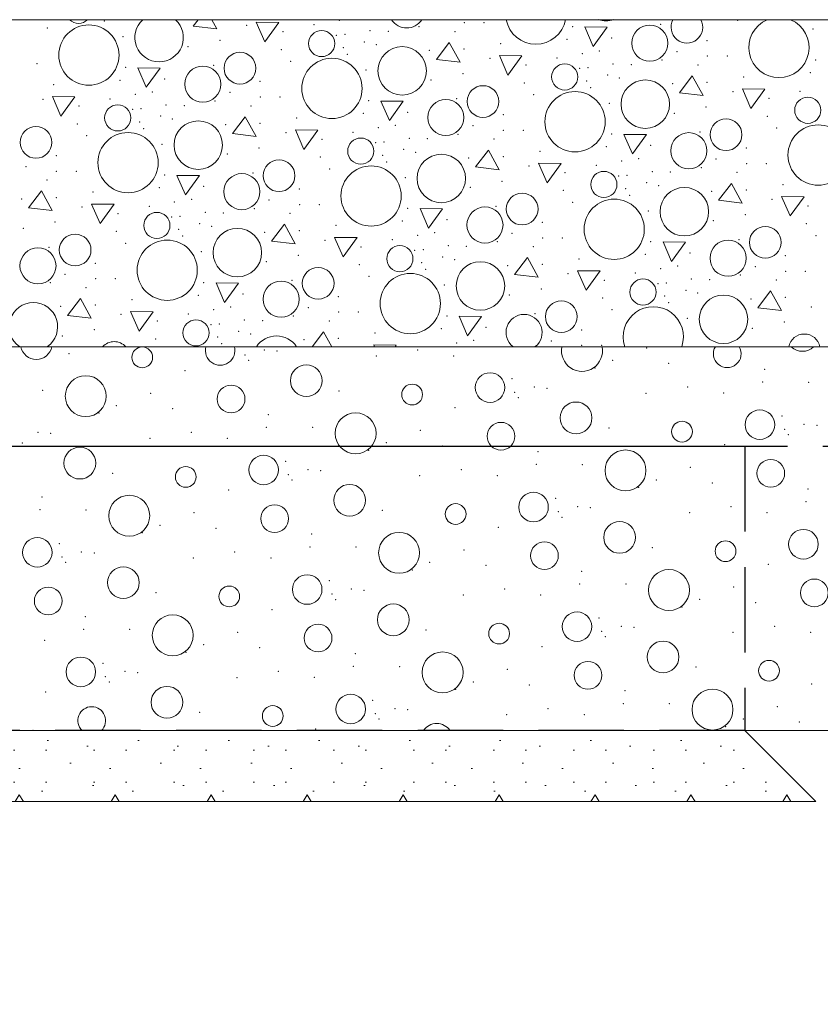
# Model space of a CAD drawing. Header units: millimetres. Extents: x -12989 to 381814, y -50461 to 30884.
# Tile 19 of 111: x 364218 to 365345, y -47646 to -46261. Entities that reach past the tile are written whole.
import ezdxf

# ---------------------------------------------------------------- set-up
doc = ezdxf.new("R2010")
doc.units = ezdxf.units.MM
doc.header["$MEASUREMENT"] = 0
doc.linetypes.add('Krawędzie ukryte', pattern=[170, 120, -50])
doc.linetypes.add('Wipeout_Contour', pattern=[1000, 0, -1000])
for name, color, linetype, lineweight in [('0_Nr_pióra__21', 7, 'Continuous', 25), ('A__STROPY_Nr_pióra__49', 7, 'Continuous', 15), ('A__STROPY_Nr_pióra__69', 7, 'Continuous', 13), ('A_WYPEŁNIENIA RYSUNKI_Nr_pióra__18', 9, 'Continuous', 13), ('Nowe_A_WYM_Nr_pióra__1', 7, 'Continuous', 13), ('Nowe_A_WYM_Nr_pióra__45', 7, 'Continuous', 15), ('Nowe_A_WYM_Nr_pióra__85', 7, 'Continuous', 13)]:
    doc.layers.add(name, color=color, linetype=linetype, lineweight=lineweight)
for name, color, linetype in [('A__STROPY', 7, 'Continuous'), ('A_WYPEŁNIENIA RYSUNKI', 7, 'Continuous'), ('Nowe_A_WYM', 7, 'Continuous')]:
    doc.layers.add(name, color=color, linetype=linetype)
for name, color, linetype, lineweight, true_color in [('A__STROPY_Nr_pióra__173', 7, 'Continuous', 5, 0x6a6a6a), ('A__STROPY_Nr_pióra__178', 7, 'Continuous', 5, 0x6a6a6a), ('A_WYPEŁNIENIA RYSUNKI_Nr_pióra__242', 7, 'Continuous', 13, 0xa7a7a7)]:
    doc.layers.add(name, color=color, linetype=linetype, lineweight=lineweight, true_color=true_color)
doc.styles.add('STYL_AUTOMATYCZNY_4', font='arial.ttf')
doc.dimstyles.new('STYL_AUTOMATYCZNY__1', dxfattribs={"dimtxt": 139.999998, "dimasz": 57, "dimexe": 0.18, "dimexo": 0.0625, "dimgap": 0, "dimtad": 1, "dimtih": 1, "dimtoh": 1, "dimdec": 0, "dimlfac": 0.1, "dimzin": 0, "dimdsep": 46, "dimtxsty": 'STYL_AUTOMATYCZNY_4', "dimblk": 'ARROWHEAD_6', "dimblk1": 'ARROWHEAD_6', "dimblk2": 'ARROWHEAD_6', "dimcen": 0.09, "dimse1": 1, "dimse2": 1, "dimclrd": 7, "dimclre": 7, "dimclrt": 7, "dimadec": 0, "dimazin": 0, "dimtfac": 1, "dimtdec": 4, "dimtmove": 0, "dimatfit": 3, "dimfxl": 0, "dimtolj": 1, "dimtzin": 0, "dimarcsym": 0})
doc.dimstyles.new('STYL_AUTOMATYCZNY__2', dxfattribs={"dimtxt": 139.999998, "dimasz": 57, "dimexe": 0.18, "dimexo": 0.0625, "dimgap": 0, "dimtad": 1, "dimdec": 0, "dimlfac": 0.1, "dimzin": 0, "dimdsep": 46, "dimtxsty": 'STYL_AUTOMATYCZNY_4', "dimblk": 'ARROWHEAD_6', "dimblk1": 'ARROWHEAD_6', "dimblk2": 'ARROWHEAD_6', "dimcen": 0.09, "dimse1": 1, "dimse2": 1, "dimclrd": 7, "dimclre": 7, "dimclrt": 7, "dimadec": 0, "dimazin": 0, "dimtfac": 1, "dimtdec": 4, "dimtmove": 0, "dimatfit": 3, "dimfxl": 0, "dimtolj": 1, "dimtzin": 0, "dimarcsym": 0})

# ---------------------------------------------------------------- blocks, each defined once
blk = doc.blocks.new('*X105', base_point=(363535.4, -45960.6))
at = {"layer": 'A__STROPY_Nr_pióra__178', "color": 251, "linetype": 'Continuous', "lineweight": 5, "true_color": 0x6a6a6a}
for p, q in [((364469.5, -46260.6), (364462.6, -46269.6)), ((364495.9, -46273.5), (364488.9, -46260.6)), ((364462.6, -46269.6), (364495.9, -46273.5)), ((364551.3, -46264.3), (364563.2, -46291.7)), ((364582.9, -46264.6), (364551.3, -46264.3)), ((364563.2, -46291.7), (364582.9, -46264.6)), ((365013.4, -46270.7), (365025.4, -46298.1)), ((365045.1, -46271), (365013.4, -46270.7)), ((365025.4, -46298.1), (365045.1, -46271)), ((364822.7, -46292.6), (364804.6, -46316.4)), ((364837.9, -46320.4), (364822.7, -46292.6)), ((364804.6, -46316.4), (364837.9, -46320.4)), ((364893.3, -46311.1), (364905.2, -46338.6)), ((364924.9, -46311.5), (364893.3, -46311.1)), ((364905.2, -46338.6), (364924.9, -46311.5)), ((364384.5, -46328.3), (364396.5, -46355.7)), ((364416.2, -46328.6), (364384.5, -46328.3)), ((364396.5, -46355.7), (364416.2, -46328.6)), ((365164.7, -46339.5), (365146.6, -46363.3)), ((365179.9, -46367.2), (365164.7, -46339.5)), ((365235.3, -46358), (365247.2, -46385.4)), ((365266.9, -46358.3), (365235.3, -46358)), ((365247.2, -46385.4), (365266.9, -46358.3)), ((364264.4, -46368.7), (364276.3, -46396.2)), ((364296, -46369), (364264.4, -46368.7)), ((364276.3, -46396.2), (364296, -46369)), ((365146.6, -46363.3), (365179.9, -46367.2)), ((364726.5, -46375.1), (364738.5, -46402.6)), ((364758.1, -46375.4), (364726.5, -46375.1)), ((364738.5, -46402.6), (364758.1, -46375.4)), ((364535.8, -46397.1), (364517.7, -46420.9)), ((364551, -46424.8), (364535.8, -46397.1)), ((364517.7, -46420.9), (364551, -46424.8)), ((364606.4, -46415.6), (364618.3, -46443)), ((364638, -46415.9), (364606.4, -46415.6)), ((364618.3, -46443), (364638, -46415.9)), ((365068.5, -46422), (365080.5, -46449.4)), ((365100.1, -46422.3), (365068.5, -46422)), ((365080.5, -46449.4), (365100.1, -46422.3)), ((364877.8, -46443.9), (364859.7, -46467.7)), ((364893, -46471.7), (364877.8, -46443.9)), ((364859.7, -46467.7), (364893, -46471.7)), ((364948.4, -46462.4), (364960.3, -46489.9)), ((364980, -46462.7), (364948.4, -46462.4)), ((364960.3, -46489.9), (364980, -46462.7)), ((364439.6, -46479.6), (364451.5, -46507)), ((364471.2, -46479.9), (364439.6, -46479.6)), ((364451.5, -46507), (364471.2, -46479.9)), ((365219.8, -46490.8), (365201.7, -46514.6)), ((365235, -46518.5), (365219.8, -46490.8)), ((364248.9, -46501.5), (364230.8, -46525.3)), ((364264.1, -46529.2), (364248.9, -46501.5)), ((365290.3, -46509.3), (365302.3, -46536.7)), ((365322, -46509.6), (365290.3, -46509.3)), ((365302.3, -46536.7), (365322, -46509.6)), ((364319.4, -46520), (364331.4, -46547.4)), ((364351.1, -46520.3), (364319.4, -46520)), ((364331.4, -46547.4), (364351.1, -46520.3)), ((365201.7, -46514.6), (365235, -46518.5)), ((364230.8, -46525.3), (364264.1, -46529.2)), ((364781.6, -46526.4), (364793.5, -46553.9)), ((364813.2, -46526.7), (364781.6, -46526.4)), ((364793.5, -46553.9), (364813.2, -46526.7)), ((364590.9, -46548.3), (364572.8, -46572.2)), ((364606, -46576.1), (364590.9, -46548.3)), ((364572.8, -46572.2), (364606, -46576.1)), ((364661.4, -46566.9), (364673.4, -46594.3)), ((364693.1, -46567.2), (364661.4, -46566.9)), ((364673.4, -46594.3), (364693.1, -46567.2)), ((365123.6, -46573.3), (365135.5, -46600.7)), ((365155.2, -46573.6), (365123.6, -46573.3)), ((365135.5, -46600.7), (365155.2, -46573.6)), ((364932.9, -46595.2), (364914.7, -46619)), ((364948, -46623), (364932.9, -46595.2)), ((364914.7, -46619), (364948, -46623)), ((365003.4, -46613.7), (365015.4, -46641.2)), ((365035, -46614), (365003.4, -46613.7)), ((365015.4, -46641.2), (365035, -46614)), ((364494.7, -46630.8), (364506.6, -46658.3)), ((364526.3, -46631.2), (364494.7, -46630.8)), ((364506.6, -46658.3), (364526.3, -46631.2)), ((365274.9, -46642.1), (365256.7, -46665.9)), ((365290, -46669.8), (365274.9, -46642.1)), ((364304, -46652.8), (364285.8, -46676.6)), ((364319.1, -46680.5), (364304, -46652.8)), ((364285.8, -46676.6), (364319.1, -46680.5)), ((364374.5, -46671.3), (364386.5, -46698.7)), ((364406.1, -46671.6), (364374.5, -46671.3)), ((364386.5, -46698.7), (364406.1, -46671.6)), ((365256.7, -46665.9), (365290, -46669.8)), ((364836.7, -46677.7), (364848.6, -46705.1)), ((364868.3, -46678), (364836.7, -46677.7)), ((364848.6, -46705.1), (364868.3, -46678)), ((364646, -46699.6), (364630, -46720.6)), ((364657.4, -46720.6), (364646, -46699.6)), ((364716.5, -46718.2), (364717.6, -46720.6)), ((364748.1, -46718.5), (364716.5, -46718.2)), ((364746.6, -46720.6), (364748.1, -46718.5))]:
    blk.add_line(p, q, dxfattribs=at)
for centre, radius in [((364315.7, -46310.4), 42.4), ((365104.8, -46293.6), 25.4), ((364643.2, -46294.2), 18.4), ((364756.5, -46332.6), 34.1), ((364528.2, -46328.8), 22.3), ((364657.7, -46357.3), 42.4), ((364475.9, -46351.2), 25.4), ((364985.2, -46341.1), 18.4), ((364870.2, -46375.7), 22.3), ((365098.5, -46379.4), 34.1), ((364999.7, -46404.1), 42.4), ((365327.2, -46388), 18.4), ((364356.3, -46398.7), 18.4), ((364817.9, -46398.1), 25.4), ((364241.3, -46433.2), 22.3), ((364469.6, -46437), 34.1), ((365212.2, -46422.5), 22.3), ((365341.7, -46451), 42.4), ((364370.8, -46461.7), 42.4), ((364698.3, -46445.5), 18.4), ((365159.9, -46444.9), 25.4), ((364811.5, -46483.9), 34.1), ((364583.3, -46480.1), 22.3), ((364712.8, -46508.6), 42.4), ((364531, -46502.5), 25.4), ((365040.3, -46492.4), 18.4), ((365153.5, -46530.7), 34.1), ((364925.3, -46527), 22.3), ((364873, -46549.4), 25.4), ((365054.8, -46555.4), 42.4), ((364411.4, -46550), 18.4), ((365267.3, -46573.8), 22.3), ((364296.4, -46584.5), 22.3), ((364524.6, -46588.3), 34.1), ((364425.9, -46613), 42.4), ((364753.3, -46596.8), 18.4), ((365215, -46596.2), 25.4), ((364244.1, -46606.9), 25.4), ((364866.6, -46635.2), 34.1), ((364638.3, -46631.4), 22.3), ((364767.9, -46659.9), 42.4), ((364586.1, -46653.8), 25.4), ((365095.3, -46643.7), 18.4), ((365208.6, -46682), 34.1), ((364980.3, -46678.3), 22.3), ((364466.4, -46701.2), 18.4)]:
    blk.add_circle(centre, radius, dxfattribs=at)
for centre, radius, start, end in [((364301.2, -46247.4), 18.4, 225.9146, 314.0854), ((364414.5, -46285.7), 34.1, 132.5793, 47.4207), ((364762.8, -46246.8), 25.4, 212.9162, 327.0838), ((364944.6, -46252.8), 42.4, 190.5202, 349.4798), ((365043.4, -46228.1), 34.1, 251.9199, 288.0801), ((365157.1, -46271.2), 22.3, 151.4914, 28.5086), ((365286.6, -46299.7), 42.4, 112.873, 67.127), ((364237.7, -46692.7), 34.1, 305.2823, 234.7177), ((364928, -46700.6), 25.4, 308.3403, 231.6597), ((365109.8, -46706.7), 42.4, 340.9155, 199.0845), ((365322.3, -46725.1), 22.3, 11.6885, 168.3115), ((364351.4, -46735.8), 22.3, 43.0583, 136.9417), ((364579.7, -46739.6), 34.1, 33.8324, 146.1676)]:
    blk.add_arc(centre, radius, start, end, dxfattribs=at)
for p in [(364668, -46261.4), (365228.4, -46261.7), (364257.5, -46272.4), (364337.5, -46262.5), (364537.9, -46268.3), (364632.5, -46267.6), (364780.1, -46270.4), (364843.9, -46264.9), (364871.8, -46264.9), (364996.2, -46270.3), (365120.3, -46267.3), (365334.7, -46273.8), (364363.8, -46284.5), (364588.6, -46277.6), (364664.1, -46282.4), (364675.9, -46281.4), (364711.3, -46276), (364736.9, -46276.8), (364830.7, -46277.3), (364988.6, -46288.1), (365051.2, -46286.3), (365051.2, -46286.3), (364455.2, -46298.4), (364500.1, -46289.7), (364586.3, -46302.6), (364673.9, -46300), (364703.4, -46291.8), (364720.2, -46295.7), (364843.6, -46301.9), (364895.1, -46294.4), (365185.5, -46289.9), (364679.5, -46309.4), (364794.9, -46303.9), (364879.9, -46315.1), (364974.5, -46314.5), (365010, -46308.3), (365034, -46304.6), (365143.1, -46305.4), (365185.9, -46311.8), (365213.8, -46311.8), (364242.9, -46322.5), (364367.3, -46327.8), (364491.4, -46324.9), (364599.5, -46319.2), (364930.6, -46324.5), (365006.1, -46329.2), (365017.9, -46328.3), (365053.3, -46322.9), (365078.9, -46323.7), (365122.1, -46317.3), (365172.7, -46324.2), (365338.1, -46317.1), (364422.3, -46343.8), (364422.3, -46343.8), (364705.8, -46331.4), (364842.1, -46336.6), (365045.4, -46338.6), (365062.2, -46342.6), (365237.1, -46341.2), (365330.6, -46335), (364266.2, -46352), (364359.7, -46345.7), (364556.6, -46347.5), (364797.2, -46345.2), (364928.3, -46349.5), (365015.9, -46346.8), (365021.5, -46356.2), (365136.9, -46350.7), (365185.6, -46348.8), (364345.5, -46372), (364381.1, -46365.8), (364405.1, -46362.2), (364514.2, -46363), (364557, -46369.4), (364584.8, -46369.4), (364833.4, -46371.7), (364941.5, -46366.1), (365221.9, -46362), (365272.6, -46371.3), (365316.4, -46361.3), (364251, -46372.7), (364301.7, -46382), (364389, -46385.9), (364424.4, -46380.5), (364450, -46381.3), (364493.2, -46374.9), (364543.8, -46381.8), (364709.2, -46374.7), (365047.8, -46378.2), (365184.1, -46383.4), (364377.2, -46386.8), (364416.5, -46396.2), (364433.3, -46400.2), (364608.2, -46398.8), (364701.7, -46392.5), (364764.3, -46390.7), (364764.3, -46390.7), (364898.6, -46394.4), (365139.2, -46392.1), (365270.3, -46396.4), (364299.4, -46407.1), (364387, -46404.4), (364392.6, -46413.8), (364508, -46408.3), (364556.7, -46406.3), (364723.1, -46412.7), (364747, -46409), (364856.2, -46409.8), (365283.5, -46413), (364312.6, -46423.7), (364593, -46419.5), (364687.5, -46418.9), (364766.4, -46427.3), (364835.2, -46421.7), (364899, -46416.2), (364926.8, -46416.2), (365051.2, -46421.6), (365175.4, -46418.6), (364418.8, -46435.8), (364555.2, -46441), (364643.7, -46428.9), (364719.2, -46433.6), (364731, -46432.7), (364792, -46428.1), (364885.8, -46428.6), (365043.7, -46439.4), (365106.3, -46437.5), (365106.3, -46437.5), (365240.6, -46441.2), (364269.7, -46451.9), (364510.3, -46449.6), (364641.4, -46453.9), (364729, -46451.3), (364758.5, -46443.1), (364775.3, -46447), (364850, -46455.1), (364898.7, -46453.2), (364950.2, -46445.7), (364227.3, -46467.4), (364734.6, -46460.7), (364935, -46466.4), (365029.5, -46465.7), (365065.1, -46459.6), (365089, -46455.9), (365177.2, -46468.6), (365198.1, -46456.7), (365241, -46463.1), (365268.8, -46463.1), (364270.1, -46473.8), (364297.9, -46473.8), (364422.3, -46479.1), (364546.5, -46476.2), (364654.6, -46470.5), (364760.8, -46482.7), (364985.7, -46475.8), (365061.2, -46480.5), (365073, -46479.6), (365108.3, -46474.2), (365133.9, -46475), (365227.8, -46475.5), (364256.9, -46486.2), (364414.8, -46497), (364477.4, -46495.1), (364477.4, -46495.1), (364852.3, -46496.5), (364897.1, -46487.9), (365100.5, -46489.9), (365117.3, -46493.9), (365292.2, -46492.5), (364269.7, -46510.8), (364321.3, -46503.2), (364611.7, -46498.8), (364983.4, -46500.8), (365071, -46498.1), (365076.6, -46507.5), (365192, -46502), (365240.6, -46500.1), (364221.1, -46512.7), (364306.1, -46524), (364400.6, -46523.3), (364436.1, -46517.1), (364460.1, -46513.5), (364569.2, -46514.2), (364612.1, -46520.7), (364639.9, -46520.7), (364888.5, -46523), (364996.6, -46517.4), (365277, -46513.3), (365327.7, -46522.6), (364356.8, -46533.3), (364432.3, -46538.1), (364444.1, -46537.2), (364479.4, -46531.7), (364505, -46532.6), (364548.3, -46526.2), (364598.9, -46533.1), (364764.3, -46526), (365102.8, -46529.5), (365239.1, -46534.7), (364268.2, -46545.4), (364471.6, -46547.5), (364488.4, -46551.4), (364663.3, -46550.1), (364756.7, -46543.8), (364819.4, -46542), (364819.4, -46542), (364953.7, -46545.7), (365194.3, -46543.4), (365325.3, -46547.6), (364223.4, -46554.1), (364354.4, -46558.4), (364442.1, -46555.7), (364447.7, -46565.1), (364563.1, -46559.6), (364611.7, -46557.6), (364778.1, -46564), (364802.1, -46560.3), (364911.2, -46561.1), (365338.5, -46564.3), (364367.6, -46575), (364648.1, -46570.8), (364698.8, -46580.2), (364742.6, -46570.2), (364821.4, -46578.6), (364847, -46579.4), (364890.3, -46573), (364940.9, -46579.9), (364954.1, -46567.5), (364981.9, -46567.5), (365106.3, -46572.9), (365230.5, -46569.9), (364259.6, -46580.6), (364473.9, -46587.1), (364610.2, -46592.3), (364774.2, -46584.9), (364786.1, -46584), (365098.7, -46590.7), (365161.4, -46588.8), (365161.4, -46588.8), (365295.7, -46592.5), (364324.8, -46603.2), (364565.4, -46600.9), (364696.4, -46605.2), (364784.1, -46602.6), (364813.6, -46594.4), (364830.4, -46598.3), (364905.1, -46606.4), (364953.7, -46604.5), (365005.3, -46597), (365144.1, -46607.2), (364282.3, -46618.7), (364789.7, -46611.9), (364990, -46617.7), (365084.6, -46617), (365120.1, -46610.9), (365232.2, -46619.9), (365253.2, -46608), (365296, -46614.4), (365323.9, -46614.4), (364261.3, -46630.6), (364325.1, -46625.1), (364353, -46625.1), (364477.4, -46630.4), (364601.5, -46627.4), (364709.6, -46621.8), (364815.9, -46634), (365040.8, -46627.1), (365116.2, -46631.8), (365128.1, -46630.9), (365163.4, -46625.5), (365189, -46626.3), (365282.8, -46626.8), (364311.9, -46637.5), (364469.8, -46648.3), (364532.4, -46646.4), (364532.4, -46646.4), (364907.3, -46647.8), (364952.2, -46639.2), (365126, -46649.4), (365155.6, -46641.2), (365172.4, -46645.2), (364324.8, -46662.1), (364376.4, -46654.5), (364666.8, -46650.1), (365038.4, -46652.1), (365131.6, -46658.8), (365247.1, -46653.3), (365295.7, -46651.3), (364276.2, -46664), (364361.1, -46675.3), (364455.7, -46674.6), (364491.2, -46668.4), (364515.2, -46664.8), (364624.3, -46665.5), (364667.1, -46672), (364695, -46671.9), (364943.5, -46674.3), (365051.6, -46668.7), (365332, -46664.6), (364411.9, -46684.6), (364487.3, -46689.4), (364499.1, -46688.5), (364534.5, -46683), (364560.1, -46683.8), (364603.3, -46677.5), (364653.9, -46684.4), (364819.4, -46677.3), (365157.9, -46680.8), (365294.2, -46686), (364323.3, -46696.7), (364526.6, -46698.8), (364543.4, -46702.7), (364718.4, -46701.4), (364811.8, -46695.1), (364874.4, -46693.3), (364874.4, -46693.3), (365008.8, -46696.9), (365249.3, -46694.7), (364278.4, -46705.4), (364409.5, -46709.6), (364497.1, -46707), (364502.7, -46716.4), (364618.2, -46710.9), (364666.8, -46708.9), (364833.2, -46715.3), (364857.2, -46711.6), (364966.3, -46712.4), (365009.1, -46718.8), (365037, -46718.8)]:
    blk.add_point(p, dxfattribs=at)
blk = doc.blocks.new('ElemPrzekroju_87_1', base_point=(363535.4, -45960.6))
at = {"color": 254, "linetype": 'Wipeout_Contour', "lineweight": 0, "ltscale": 1496013.813862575}
blk.add_wipeout([(363818.5, -46720.6), (363818.5, -47260.6), (378258.5, -47260.6), (378258.5, -46720.6)], dxfattribs=at).dxf.layer = 'A__STROPY'
at = {"layer": 'A__STROPY_Nr_pióra__173', "linetype": 'Continuous', "lineweight": 5, "true_color": 0x6a6a6a}
h = blk.add_hatch(dxfattribs=at)
h.set_pattern_fill('Grunt_0001', color=251, style=0, pattern_type=2)
h.set_pattern_definition([(45, (363535.4, -45960.59), (-95.4594, 95.4594), []), (45, (363503.58, -45928.77), (-190.919, 190.919), []), (45, (363471.76, -45896.95), (-190.919, 190.919), []), (135, (363439.945, -45865.132), (31.8198, 31.8198), [135, -135])])
h.paths.add_polyline_path([(363818.5, -46720.6), (363818.5, -47260.6), (378258.5, -47260.6), (378258.5, -46720.6)])
at = {"layer": 'A__STROPY_Nr_pióra__69', "color": 7, "linetype": 'Continuous', "lineweight": 13}
blk.add_line((378258.5, -47260.6), (363818.5, -47260.6), dxfattribs=at)
at = {"color": 254, "linetype": 'Wipeout_Contour', "lineweight": 0, "ltscale": 1495763.64850737}
blk.add_wipeout([(363818.5, -46720.6), (378258.5, -46720.6), (378258.5, -46260.6), (363818.5, -46260.6)], dxfattribs=at).dxf.layer = 'A__STROPY'
at = {"layer": 'A__STROPY_Nr_pióra__49', "color": 7, "linetype": 'Continuous', "lineweight": 15}
for p, q in [((378258.5, -46260.6), (363818.5, -46260.6)), ((378258.5, -46720.6), (363818.5, -46720.6))]:
    blk.add_line(p, q, dxfattribs=at)
at = {"layer": 'A__STROPY', "lineweight": 0}
blk.add_blockref('*X105', (363535.4, -45960.6), dxfattribs=at)
blk = doc.blocks.new('*X167', base_point=(363535.4, -45960.6))
at = {"layer": 'A_WYPEŁNIENIA RYSUNKI_Nr_pióra__242', "color": 253, "linetype": 'Continuous', "lineweight": 13, "true_color": 0xa7a7a7}
for centre, radius in [((364390.8, -46735.6), 14.6), ((364621.5, -46768.4), 22.3), ((364880.1, -46778.1), 20.8), ((364311.3, -46790.2), 28.8), ((364770.5, -46787.9), 14.6), ((364515.8, -46794.2), 19.5), ((365001.2, -46820.7), 22.3), ((364691, -46842.5), 28.8), ((365259.8, -46830.3), 20.8), ((364895.5, -46846.5), 19.5), ((365150.2, -46840.1), 14.6), ((364303, -46884.4), 22.3), ((365070.7, -46894.7), 28.8), ((364561.6, -46894), 20.8), ((365275.1, -46898.7), 19.5), ((364452, -46903.8), 14.6), ((364682.7, -46936.6), 22.3), ((364941.3, -46946.2), 20.8), ((364372.5, -46958.4), 28.8), ((364577, -46962.4), 19.5), ((364831.7, -46956), 14.6), ((365062.4, -46988.9), 22.3), ((364752.2, -47010.6), 28.8), ((365321, -46998.5), 20.8), ((364243.2, -47009.9), 20.8), ((364956.7, -47014.6), 19.5), ((365211.4, -47008.3), 14.6), ((364364.3, -47052.5), 22.3), ((365131.9, -47062.9), 28.8), ((364622.9, -47062.2), 20.8), ((365336.4, -47066.9), 19.5), ((364258.5, -47078.3), 19.5), ((364513.2, -47071.9), 14.6), ((364743.9, -47104.8), 22.3), ((364433.7, -47126.6), 28.8), ((365002.5, -47114.4), 20.8), ((364638.2, -47130.5), 19.5), ((364892.9, -47124.2), 14.6), ((365123.6, -47157), 22.3), ((364304.4, -47178.1), 20.8), ((364813.4, -47178.8), 28.8), ((365272.6, -47176.4), 14.6), ((365017.9, -47182.8), 19.5), ((364425.5, -47220.7), 22.3), ((365193.1, -47231.1), 28.8), ((364684.1, -47230.3), 20.8), ((364574.4, -47240.1), 14.6)]:
    blk.add_circle(centre, radius, dxfattribs=at)
for centre, radius, start, end in [((364241.8, -46716.2), 22.3, 191.3817, 348.6183), ((364500.4, -46725.8), 20.8, 165.4189, 14.5811), ((365009.5, -46726.6), 28.8, 168.0127, 11.9873), ((365213.9, -46730.5), 19.5, 149.357, 30.643), ((365319.7, -46704.8), 22.3, 225.276, 314.724), ((364319.7, -47246.5), 19.5, 313.5928, 226.4072), ((364805.1, -47272.9), 22.3, 33.7044, 146.2956)]:
    blk.add_arc(centre, radius, start, end, dxfattribs=at)
for p in [(364287.9, -46730.5), (364535.2, -46732.3), (364562.6, -46725.2), (364580.5, -46726.8), (364778.3, -46725.3), (365100.7, -46722.4), (364540.4, -46740), (364720, -46733.8), (364829.1, -46733.6), (365052.7, -46739.9), (365131.5, -46744.2), (364451, -46754.1), (365027.9, -46750.4), (365266.3, -46752.4), (364911.2, -46765.8), (365263.6, -46770.4), (365328.5, -46770.5), (365328.5, -46770.5), (364250.7, -46781.9), (364250.7, -46781.9), (364402.6, -46786.1), (364667.6, -46782.7), (364914.8, -46784.6), (364942.3, -46777.5), (364960.2, -46779), (365099.7, -46786), (365158, -46777.5), (365208.8, -46785.9), (364920.1, -46792.3), (364329.8, -46814.1), (364354.5, -46803.5), (364433.4, -46807.9), (364830.7, -46806.4), (364568.1, -46816.1), (365290.9, -46818), (364244.1, -46841.1), (364262.1, -46842.7), (364459.8, -46841.2), (364565.5, -46834.1), (364630.4, -46834.1), (364630.4, -46834.1), (364782.2, -46838.3), (365047.3, -46835), (365294.5, -46836.8), (365322, -46829.7), (365339.9, -46831.3), (364222, -46856), (364401.5, -46849.7), (364510.6, -46849.5), (364734.2, -46855.8), (365299.8, -46844.5), (364709.5, -46866.4), (364813.1, -46860.1), (364947.8, -46868.3), (365210.4, -46858.6), (364592.7, -46881.7), (364349.1, -46898.7), (364623.8, -46893.4), (364641.7, -46894.9), (364839.5, -46893.4), (364945.2, -46886.3), (365010, -46886.4), (365010, -46886.4), (365161.9, -46890.5), (364596.4, -46900.5), (364601.6, -46908.2), (364781.2, -46901.9), (364890.3, -46901.8), (365113.9, -46908), (365192.8, -46912.4), (364512.2, -46922.3), (365089.1, -46918.6), (365327.5, -46920.6), (364249.6, -46932), (364972.4, -46933.9), (365324.8, -46938.6), (364247, -46950), (364311.9, -46950.1), (364311.9, -46950.1), (364463.8, -46954.2), (364728.8, -46950.9), (364976, -46952.7), (365003.5, -46945.6), (365021.4, -46947.2), (365160.9, -46954.2), (365219.2, -46945.7), (365270, -46954), (364981.3, -46960.5), (364415.7, -46971.7), (364494.6, -46976), (364891.9, -46974.5), (364391, -46982.3), (364629.3, -46984.2), (364274.2, -46997.6), (364305.3, -47009.3), (364521, -47009.3), (364626.7, -47002.3), (364691.6, -47002.3), (364691.6, -47002.3), (364843.4, -47006.5), (365108.5, -47003.1), (364277.9, -47016.4), (364323.3, -47010.9), (364462.7, -47017.8), (364571.8, -47017.7), (364283.2, -47024.1), (364770.7, -47034.5), (364795.4, -47023.9), (364874.3, -47028.3), (365009, -47036.5), (365271.6, -47026.8), (364653.9, -47049.8), (364685, -47061.5), (364703, -47063.1), (364900.7, -47061.6), (365006.4, -47054.5), (365071.3, -47054.6), (365071.3, -47054.6), (365223.1, -47058.7), (364410.3, -47066.8), (364657.6, -47068.6), (364662.8, -47076.4), (364842.4, -47070.1), (364951.5, -47069.9), (365175.1, -47076.2), (364573.4, -47090.4), (365150.3, -47086.8), (365254, -47080.5), (364310.8, -47100.2), (365033.6, -47102.1), (364308.2, -47118.2), (364373.1, -47118.2), (364373.1, -47118.2), (364790, -47119.1), (365064.7, -47113.8), (365082.6, -47115.4), (365280.4, -47113.8), (364253.4, -47133.6), (364525, -47122.4), (365037.2, -47120.9), (365042.5, -47128.6), (365222.1, -47122.3), (365331.2, -47122.2), (364477, -47139.9), (364555.8, -47144.2), (364953.1, -47142.7), (364452.2, -47150.4), (364690.5, -47152.4), (364335.4, -47165.8), (364687.9, -47170.4), (364752.8, -47170.5), (364752.8, -47170.5), (364904.6, -47174.6), (365169.7, -47171.3), (364339.1, -47184.6), (364366.5, -47177.4), (364384.5, -47179), (364523.9, -47186), (364582.2, -47177.5), (364633.1, -47185.9), (364344.4, -47192.3), (364831.9, -47202.7), (364856.6, -47192.1), (364935.5, -47196.5), (365332.8, -47194.9), (364255, -47206.3), (365070.2, -47204.7), (364715.1, -47218), (364746.2, -47229.7), (364961.9, -47229.8), (365067.6, -47222.7), (365132.5, -47222.7), (365132.5, -47222.7), (365284.3, -47226.9), (364471.5, -47235), (364718.8, -47236.8), (364724.1, -47244.5), (364764.2, -47231.3), (364903.6, -47238.3), (365012.7, -47238.1), (365236.3, -47244.3), (364634.6, -47258.6), (365211.6, -47254.9), (365315.2, -47248.7), (364237.3, -47260.1)]:
    blk.add_point(p, dxfattribs=at)
blk = doc.blocks.new('Wypełnienie_4_1', base_point=(363535.4, -45960.6))
at = {"color": 254, "linetype": 'Wipeout_Contour', "lineweight": 0, "ltscale": 2204368.059210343}
blk.add_wipeout([(365971.8, -46720.6), (363818.5, -46720.6), (363818.5, -46860.6), (363538.5, -46860.6), (363538.5, -47260.6), (365609.4, -47260.6)], dxfattribs=at).dxf.layer = 'A_WYPEŁNIENIA RYSUNKI'
at = {"layer": 'A_WYPEŁNIENIA RYSUNKI_Nr_pióra__18', "color": 9, "linetype": 'Continuous', "lineweight": 13, "flags": 128}
blk.add_lwpolyline([(365971.8, -46720.6), (365609.4, -47260.6), (363538.5, -47260.6), (363538.5, -46860.6), (363818.5, -46860.6), (363818.5, -46720.6)], close=True, dxfattribs=at)
at = {"layer": 'A_WYPEŁNIENIA RYSUNKI_Nr_pióra__242', "color": 253, "linetype": 'Continuous', "lineweight": 13, "true_color": 0xa7a7a7}
blk.add_blockref('*X167', (363535.4, -45960.6), dxfattribs=at)
blk = doc.blocks.new('*D178', base_point=(363535.4, -45960.6))
at = {"layer": 'Nowe_A_WYM_Nr_pióra__45', "color": 7, "linetype": 'Continuous', "lineweight": 15}
for p, q in [((363668.5, -47663.2), (363608.5, -47723.2)), ((363848.5, -47663.2), (363788.5, -47723.2))]:
    blk.add_line(p, q, dxfattribs=at)
at = {"layer": 'Nowe_A_WYM_Nr_pióra__85', "color": 7, "linetype": 'Continuous', "lineweight": 13}
for p, q in [((363638.5, -47749.5), (363638.5, -47637)), ((363818.5, -47749.5), (363818.5, -47637)), ((363538.5, -47693.2), (363638.5, -47693.2)), ((363638.5, -47693.2), (363818.5, -47693.2)), ((363818.5, -47693.2), (378258.5, -47693.2))]:
    blk.add_line(p, q, dxfattribs=at)
blk = doc.blocks.new('ARROWHEAD_6')
at = {"color": 0, "linetype": 'Continuous', "lineweight": 0}
for p, q in [((-0.5, -0.5), (0.5, 0.5)), ((0, 0), (-1, 0))]:
    blk.add_line(p, q, dxfattribs=at)
blk = doc.blocks.new('*D179', base_point=(363535.4, -45960.6))
at = {"layer": 'Nowe_A_WYM_Nr_pióra__45', "color": 7, "linetype": 'Continuous', "lineweight": 15}
for p, q in [((363848.5, -47663.2), (363788.5, -47723.2)), ((378288.5, -47663.2), (378228.5, -47723.2))]:
    blk.add_line(p, q, dxfattribs=at)
at = {"layer": 'Nowe_A_WYM_Nr_pióra__85', "color": 7, "linetype": 'Continuous', "lineweight": 13}
for p, q in [((378258.5, -47749.5), (378258.5, -47637)), ((363818.5, -47693.2), (378258.5, -47693.2))]:
    blk.add_line(p, q, dxfattribs=at)
at = {"layer": 'Nowe_A_WYM_Nr_pióra__1', "color": 7, "lineweight": 13, "char_height": 140, "attachment_point": 7, "style": 'STYL_AUTOMATYCZNY_4'}
for s, insert in [('\\A1;{\\pql;\\fArial|b0|i0|c238|p0;\\W1.000000;18}', (363848.5, -47665.2)), ('\\A1;{\\pql;\\fArial|b0|i0|c238|p0;\\W1.000000;1\xa0444}', (370798.3, -47665.2)), ('\\A1;{\\pql;\\fArial|b0|i0|c238|p0;\\W1.000000;10}', (378014.9, -47665.2))]:
    blk.add_mtext(s, dxfattribs=dict(at, insert=insert))
blk = doc.blocks.new('*D185', base_point=(363535.4, -45960.6))
at = {"layer": 'Nowe_A_WYM_Nr_pióra__45', "color": 7, "linetype": 'Continuous', "lineweight": 15}
for p, q in [((363568.5, -48183.2), (363508.5, -48243.2)), ((378327.4, -48243.2), (378387.4, -48183.2))]:
    blk.add_line(p, q, dxfattribs=at)
at = {"layer": 'Nowe_A_WYM_Nr_pióra__85', "color": 7, "linetype": 'Continuous', "lineweight": 13}
for p, q in [((363538.5, -48269.5), (363538.5, -48157)), ((378357.4, -48269.5), (378357.4, -48157)), ((363493.5, -48213.2), (363538.5, -48213.2)), ((363538.5, -48213.2), (378357.4, -48213.2)), ((378357.4, -48213.2), (378402.4, -48213.2))]:
    blk.add_line(p, q, dxfattribs=at)
at = {"layer": 'Nowe_A_WYM_Nr_pióra__1', "color": 7, "lineweight": 13, "insert": (370707.7, -48185.2), "char_height": 140, "attachment_point": 7, "style": 'STYL_AUTOMATYCZNY_4'}
blk.add_mtext('\\A1;{\\pql;\\fArial|b0|i0|c238|p0;\\W1.000000;1\xa0482}', dxfattribs=at)
blk = doc.blocks.new('*D201', base_point=(363535.4, -45960.6))
at = {"layer": 'Nowe_A_WYM_Nr_pióra__45', "color": 7, "linetype": 'Continuous', "lineweight": 15}
for p, q in [((366008.1, -46830.6), (366068.1, -46890.6)), ((366008.1, -47230.6), (366068.1, -47290.6))]:
    blk.add_line(p, q, dxfattribs=at)
at = {"layer": 'Nowe_A_WYM_Nr_pióra__85', "color": 7, "linetype": 'Continuous', "lineweight": 13}
for p, q in [((366094.3, -46860.6), (365981.8, -46860.6)), ((366038.1, -47260.6), (366038.1, -46860.6)), ((366094.3, -47260.6), (365981.8, -47260.6)), ((366038.1, -47305.6), (366038.1, -47260.6))]:
    blk.add_line(p, q, dxfattribs=at)
at = {"layer": 'Nowe_A_WYM_Nr_pióra__1', "color": 7, "lineweight": 13, "insert": (366010.1, -47167.4), "char_height": 140, "attachment_point": 7, "rotation": 90, "style": 'STYL_AUTOMATYCZNY_4'}
blk.add_mtext('\\A1;{\\pql;\\fArial|b0|i0|c238|p0;\\W1.000000;40}', dxfattribs=at)
blk = doc.blocks.new('*D202', base_point=(363535.4, -45960.6))
at = {"layer": 'Nowe_A_WYM_Nr_pióra__45', "color": 7, "linetype": 'Continuous', "lineweight": 15}
for p, q in [((366008.1, -45930.6), (366068.1, -45990.6)), ((366008.1, -46830.6), (366068.1, -46890.6))]:
    blk.add_line(p, q, dxfattribs=at)
at = {"layer": 'Nowe_A_WYM_Nr_pióra__85', "color": 7, "linetype": 'Continuous', "lineweight": 13}
for p, q in [((366094.3, -45960.6), (365981.8, -45960.6)), ((366038.1, -46860.6), (366038.1, -45960.6)), ((366094.3, -46860.6), (365981.8, -46860.6))]:
    blk.add_line(p, q, dxfattribs=at)
at = {"layer": 'Nowe_A_WYM_Nr_pióra__1', "color": 7, "lineweight": 13, "insert": (366010.1, -46517.4), "char_height": 140, "attachment_point": 7, "rotation": 90, "style": 'STYL_AUTOMATYCZNY_4'}
blk.add_mtext('\\A1;{\\pql;\\fArial|b0|i0|c238|p0;\\W1.000000;90}', dxfattribs=at)

msp = doc.modelspace()

# ---------------------------------------------------------------- block references
at = {"layer": 'A__STROPY', "lineweight": 0}
msp.add_blockref('ElemPrzekroju_87_1', (363535.4, -45960.6), dxfattribs=at)

# ---------------------------------------------------------------- next in the draw order: hatches: boundary and pattern name
at = {"layer": 'A_WYPEŁNIENIA RYSUNKI_Nr_pióra__18', "linetype": 'Continuous', "lineweight": 13}
h = msp.add_hatch(dxfattribs=at)
h.set_pattern_fill('Chudy_beton_B15_I_WSC_0001', color=9, style=0, pattern_type=2)
h.set_pattern_definition([(0, (363535.4, -45960.6), (0, 233.827), [14.625, -120.375]), (0, (363602.9, -45843.68), (0, 233.827), [14.625, -120.375]), (60, (363535.4, -45960.6), (-202.5, 116.913), [14.625, -120.375]), (60, (363670.4, -45960.6), (-202.5, 116.913), [14.625, -120.375]), (120, (363550.03, -45960.6), (202.5, 116.913), [14.625, -120.375]), (120, (363685.03, -45960.6), (202.5, 116.913), [14.625, -120.375]), (0, (363535.404, -45938.09), (0, 45), [0, -45, 0, -67.5]), (45, (363557.904, -45938.09), (-31.8198, 31.8198), [0, -33.75, 0, -56.25])])
h.paths.add_polyline_path([(362538.5, -47260.6), (365238.5, -47260.6), (365338.5, -47360.6), (362438.5, -47360.6)])

# ---------------------------------------------------------------- next in the draw order: linework, layer by layer
at = {"layer": 'A_WYPEŁNIENIA RYSUNKI_Nr_pióra__18', "color": 9, "linetype": 'Continuous', "lineweight": 13, "flags": 128}
msp.add_lwpolyline([(362538.5, -47260.6), (365238.5, -47260.6), (365338.5, -47360.6), (362438.5, -47360.6)], close=True, dxfattribs=at)

# ---------------------------------------------------------------- next in the draw order: block references
at = {"layer": 'A_WYPEŁNIENIA RYSUNKI_Nr_pióra__242', "color": 253, "linetype": 'Continuous', "lineweight": 13, "true_color": 0xa7a7a7}
msp.add_blockref('Wypełnienie_4_1', (363535.4, -45960.6), dxfattribs=at)

# ---------------------------------------------------------------- next in the draw order: linework, layer by layer
at = {"layer": '0_Nr_pióra__21', "color": 7, "linetype": 'Krawędzie ukryte', "lineweight": 25}
msp.add_lwpolyline([(362538.5, -46860.6), (365238.5, -46860.6), (365238.5, -47260.6), (362538.5, -47260.6)], close=True, dxfattribs=at)
msp.add_lwpolyline([(363818.5, -46860.6), (367910.4, -46860.6)], dxfattribs=at)

# ---------------------------------------------------------------- next in the draw order: dimensions: what is measured, and where the dimension line sits
at = {"layer": 'Nowe_A_WYM', "color": 7, "linetype": 'Continuous', "lineweight": 13}
for base, p1, p2, picture, middle in [((366038.1, -45960.6), (365238.5, -46860.6), (364085.4, -45960.6), '*D202', (365940.1, -46410.8)), ((366038.1, -46860.6), (365238.5, -47260.6), (365238.5, -46860.6), '*D201', (365940.1, -47060.8))]:
    dim = msp.add_linear_dim(base=base, p1=p1, p2=p2, angle=90, dimstyle='STYL_AUTOMATYCZNY__2', dxfattribs=at)
    dim.commit()
    dim.dimension.update_dxf_attribs({"geometry": picture, "text_midpoint": middle, "dimtype": 160, "text_rotation": 90})
for base, p1, p2, picture, middle in [((363818.5, -47693.2), (363638.5, -46860.6), (363818.5, -46860.6), '*D178', (363955, -47595.2)), ((378258.5, -47693.2), (363818.5, -46860.6), (378258.5, -46860.6), '*D179', (371038.4, -47595.2)), ((378357.4, -48213.2), (363538.5, -47260.6), (378357.4, -47260.6), '*D185', (370947.9, -48115.2))]:
    dim = msp.add_linear_dim(base=base, p1=p1, p2=p2, dimstyle='STYL_AUTOMATYCZNY__1', dxfattribs=at)
    dim.commit()
    dim.dimension.update_dxf_attribs({"geometry": picture, "text_midpoint": middle, "dimtype": 160})

doc.saveas('drawing.dxf')
